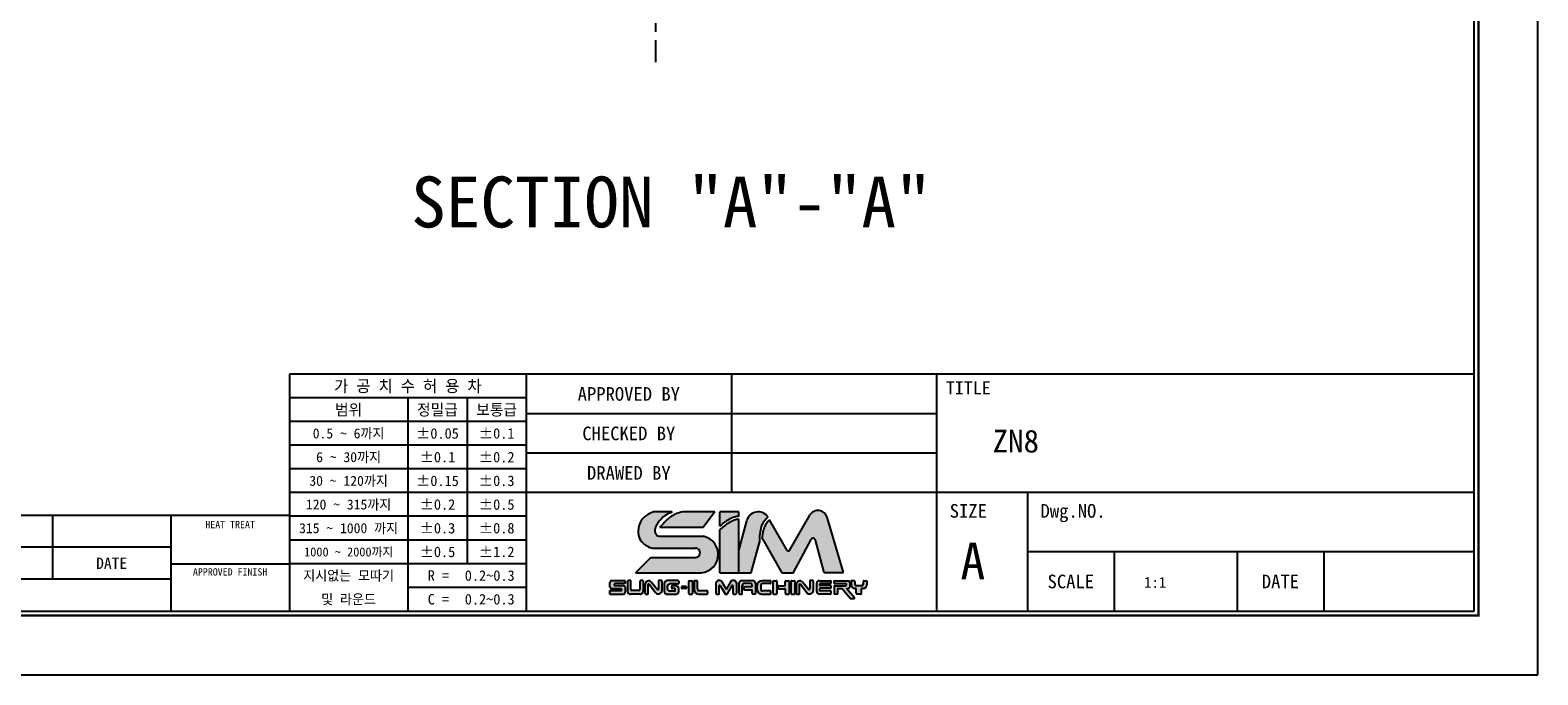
# Model space of a CAD drawing. Header units: millimetres. Extents: x -29 to 5648, y -387 to 3949.
# Tile 2 of 4: x 35 to 80, y 0 to 19. Entities that reach past the tile are written whole.
import ezdxf
from ezdxf.enums import TextEntityAlignment as Align

# ---------------------------------------------------------------- set-up
doc = ezdxf.new("R2010")
doc.units = ezdxf.units.MM
doc.linetypes.add('CENTER', pattern=[2, 1.25, -0.25, 0.25, -0.25])
doc.layers.get('0').update_dxf_attribs({"linetype": 'CONTINUOUS'})
for name, color, linetype in [('1', 1, 'CENTER'), ('5', 7, 'CONTINUOUS'), ('7', 7, 'CONTINUOUS')]:
    doc.layers.add(name, color=color, linetype=linetype)

# ---------------------------------------------------------------- blocks, each defined once
blk = doc.blocks.new('란표제')
h = blk.add_hatch(color=150)
h.dxf.hatch_style = 1
edge = h.paths.add_edge_path()
edge.add_spline(control_points=[(207.254885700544, 16.33602195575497), (207.4122922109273, 16.47608683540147), (207.7174809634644, 16.74765264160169), (208.2523540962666, 17.06731062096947), (208.7774405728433, 17.32249890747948), (209.1543874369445, 17.38665720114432), (209.319017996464, 17.41467816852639)], knot_values=[0, 0, 0, 0, 0.6304310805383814, 1.222315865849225, 1.865724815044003, 2.364625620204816, 2.364625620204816, 2.364625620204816, 2.364625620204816], degree=3, periodic=0)
edge.add_line((209.319017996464, 17.41467816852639), (209.319017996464, 17.8749359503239))
edge.add_line((209.319017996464, 17.8749359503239), (207.254885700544, 17.8749359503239))
edge.add_line((207.254885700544, 17.8749359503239), (207.254885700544, 16.33602195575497))
edge = h.paths.add_edge_path()
edge.add_spline(control_points=[(209.319017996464, 17.09505608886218), (209.1507810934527, 17.05636180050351), (208.7718837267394, 16.96921585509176), (208.2430076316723, 16.7021166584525), (207.7228945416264, 16.35351243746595), (207.413543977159, 16.08416408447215), (207.254885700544, 15.9460219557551)], knot_values=[0, 0, 0, 0, 0.5164407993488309, 1.163110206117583, 1.761888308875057, 2.392319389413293, 2.392319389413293, 2.392319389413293, 2.392319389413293], degree=3, periodic=0)
edge.add_line((207.254885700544, 15.9460219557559), (207.254885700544, 11.2074160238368))
edge.add_line((207.254885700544, 11.2074160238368), (209.319017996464, 11.2074160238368))
edge.add_line((209.319017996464, 11.2074160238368), (209.319017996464, 17.09505608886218))
edge = h.paths.add_edge_path()
edge.add_line((205.4485281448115, 15.20675719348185), (200.5646388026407, 15.20675719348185))
edge.add_spline(control_points=[(200.5646388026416, 15.20675719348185), (200.4849448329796, 15.2311278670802), (200.2902893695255, 15.29065413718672), (200.0764048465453, 15.67955931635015), (200.1444277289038, 16.22277553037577), (200.5626230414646, 16.86702953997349), (201.1445093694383, 17.51252125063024), (201.753622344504, 17.7642963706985), (202.0212897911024, 17.8749359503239)], knot_values=[0, 0, 0, 0, 0.2433595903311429, 0.5944147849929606, 1.213183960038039, 1.789398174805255, 2.88702788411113, 3.747486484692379, 3.747486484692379, 3.747486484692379, 3.747486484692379], degree=3, periodic=0)
edge.add_line((202.021289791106, 17.87493595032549), (199.975920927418, 17.87493595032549))
edge.add_spline(control_points=[(199.975920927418, 17.87493595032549), (199.7520550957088, 17.7906646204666), (199.2509278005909, 17.60202188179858), (198.4944564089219, 16.96557093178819), (198.1991549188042, 15.94031959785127), (198.3773366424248, 14.94330619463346), (198.8409946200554, 14.33840604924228), (199.2605940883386, 14.13379854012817), (199.4124566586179, 14.059746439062)], knot_values=[0, 0, 0, 0, 0.550739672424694, 1.232839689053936, 2.19963066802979, 2.850121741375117, 3.513003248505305, 3.888995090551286, 3.888995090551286, 3.888995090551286, 3.888995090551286], degree=3, periodic=0)
edge.add_arc((200.0158996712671, 15.21120487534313), 1.299999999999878, 242.3423855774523, 270.0000000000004)
edge.add_line((200.0158996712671, 13.91120487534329), (204.5640160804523, 13.91120487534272))
edge.add_arc((204.5640160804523, 13.39961279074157), 0.5115920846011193, 270.18688939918, 90, ccw=False)
edge.add_line((204.565684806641, 12.88802342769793), (199.6526393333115, 12.88802342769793))
edge.add_line((199.6526393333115, 12.88802342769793), (197.9720319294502, 11.2074160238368))
edge.add_line((197.9720319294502, 11.2074160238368), (204.7937810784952, 11.2074160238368))
edge.add_arc((205.0304162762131, 13.2219417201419), 2.028376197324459, 263.3004820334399, 78.10426637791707)
edge = h.paths.add_edge_path(flags=17)
edge.add_spline(control_points=[(203.124493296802, 17.8749359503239), (202.8996633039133, 17.82721986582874), (202.2807588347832, 17.69586862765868), (201.4378743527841, 17.06335641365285), (200.9055243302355, 16.48007066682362), (200.6418784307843, 16.19119889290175)], knot_values=[0, 0, 0, 0, 0.6846043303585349, 1.884555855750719, 3.061918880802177, 3.061918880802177, 3.061918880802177, 3.061918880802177], degree=3, periodic=0)
edge.add_line((200.6418784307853, 16.19119889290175), (205.4077128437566, 16.19119889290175))
edge.add_line((205.4077128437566, 16.19119889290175), (206.7038211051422, 17.8749359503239))
edge.add_line((206.7038211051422, 17.8749359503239), (203.124493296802, 17.8749359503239))
h = blk.add_hatch(color=8)
h.dxf.hatch_style = 1
edge = h.paths.add_edge_path()
edge.add_spline(control_points=[(211.586712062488, 14.73767623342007), (211.5979655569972, 15.05995682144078), (211.6173841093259, 15.61607052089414), (211.7789107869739, 16.3460245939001), (212.0883945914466, 16.90037927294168), (212.3712800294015, 17.17334599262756), (212.5211611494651, 17.31797188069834)], knot_values=[0, 0, 0, 0, 0.7435831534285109, 1.283095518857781, 1.707763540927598, 2.186317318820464, 2.186317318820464, 2.186317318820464, 2.186317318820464], degree=3, periodic=0)
edge.add_arc((211.4478182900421, 16.58453128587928), 1.300000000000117, 34.34572044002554, 164.9999999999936)
edge.add_line((210.1921147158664, 16.92099604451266), (209.319017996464, 13.66255472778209))
edge.add_line((209.319017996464, 13.66255472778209), (209.319017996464, 11.2074160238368))
edge.add_line((209.319017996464, 11.2074160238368), (210.6863499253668, 11.2074160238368))
edge.add_line((210.6863499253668, 11.2074160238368), (211.5798839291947, 14.54213032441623))
edge.add_spline(control_points=[(211.5798839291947, 14.5421303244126), (211.5821599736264, 14.60731229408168), (211.5844360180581, 14.67249426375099), (211.586712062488, 14.73767623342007)], knot_values=[2.186317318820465, 2.186317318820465, 2.186317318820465, 2.186317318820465, 2.336708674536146, 2.336708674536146, 2.336708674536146, 2.336708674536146], degree=3, periodic=0)
edge = h.paths.add_edge_path()
edge.add_arc((217.4733307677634, 14.73094655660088), 0.2599999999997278, 14.999999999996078, 152.0936797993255, ccw=False)
edge.add_line((217.7244714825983, 14.79823950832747), (218.681274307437, 11.22740275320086))
edge.add_line((218.681274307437, 11.22740275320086), (220.7932630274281, 11.22740275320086))
edge.add_line((220.7932630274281, 11.22740275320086), (218.9990320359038, 17.29391512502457))
edge.add_arc((218.0017364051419, 16.99895508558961), 1.040000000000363, 16.47610349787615, 150.0000000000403)
edge.add_line((217.101069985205, 17.51895508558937), (214.8678378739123, 13.65088360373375))
edge.add_arc((214.7552545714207, 13.71588360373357), 0.1299999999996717, 210.0000000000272, 330.0000000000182, ccw=False)
edge.add_line((214.642671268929, 13.65088360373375), (212.6921295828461, 17.02932090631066))
edge.add_spline(control_points=[(212.6921295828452, 17.02932090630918), (212.5742457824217, 16.89979221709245), (212.3414632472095, 16.64401477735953), (212.065290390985, 16.12183659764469), (211.9274507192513, 15.54940397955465), (211.8798952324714, 15.13850761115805), (211.8598466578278, 14.96528077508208)], knot_values=[0, 0, 0, 0, 0.523800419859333, 1.034337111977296, 1.752334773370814, 2.275651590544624, 2.275651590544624, 2.275651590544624, 2.275651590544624], degree=3, periodic=0)
edge.add_arc((211.7973139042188, 14.85130860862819), 0.1300000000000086, 30.0000000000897, 61.24788174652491, ccw=False)
edge.add_line((211.9098972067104, 14.91630860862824), (214.0576988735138, 11.19620699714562))
edge.add_line((214.0576988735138, 11.19620699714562), (215.3070704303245, 11.1962069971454))
edge.add_line((215.3070704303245, 11.1962069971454), (217.243565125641, 14.85263365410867))
h = blk.add_hatch(color=150)
h.dxf.hatch_style = 1
h.paths.add_polyline_path([(196.8398843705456, 9.607704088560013, 0.414213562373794), (196.644884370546, 9.80270408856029), (195.7199446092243, 9.80270408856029, -0.4142135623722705), (195.6549446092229, 9.867704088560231), (195.654944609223, 9.948566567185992, -0.4142135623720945), (195.7199446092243, 10.0135665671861), (196.8398843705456, 10.0135665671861), (196.8398843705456, 10.3463613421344), (195.3763517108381, 10.34636134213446, 0.4142135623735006), (195.1813517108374, 10.15136134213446), (195.1813517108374, 9.651637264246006, 0.4142135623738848), (195.3763517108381, 9.45663726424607), (196.4043549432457, 9.456637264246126, -0.4142135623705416), (196.4693549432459, 9.391637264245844), (196.4693549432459, 9.314484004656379, -0.4142135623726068), (196.4043549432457, 9.249484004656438), (195.1625882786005, 9.249484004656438), (195.1625882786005, 8.845717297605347), (196.644884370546, 8.845717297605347, 0.4142135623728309), (196.8398843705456, 9.04071729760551)])
h.paths.add_polyline_path([(204.2241152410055, 10.26798301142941, 0.4142135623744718), (204.1591152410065, 10.33298301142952), (203.8636730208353, 10.33298301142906, 0.4142135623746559), (203.7986730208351, 10.26798301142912), (203.7986730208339, 8.929340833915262, 0.4142135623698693), (203.8636730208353, 8.864340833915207), (204.1591152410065, 8.864340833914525, 0.4142135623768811), (204.2241152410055, 8.929340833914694)])
h.paths.add_polyline_path([(207.1653805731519, 9.763626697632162, -0.7673269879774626), (207.2866722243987, 9.796126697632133), (207.8058751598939, 8.896840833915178, 0.2679491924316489), (207.8621668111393, 8.864340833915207), (207.9913022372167, 8.864340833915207, 0.2679491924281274), (208.0475938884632, 8.896840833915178), (208.5667968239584, 9.796126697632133, -0.76732698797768), (208.6880884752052, 9.763626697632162), (208.6880884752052, 8.929340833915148, 0.4142135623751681), (208.7530884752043, 8.864340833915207), (208.9903602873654, 8.864340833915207, 0.4142135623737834), (209.0553602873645, 8.929340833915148), (209.0553602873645, 10.10884705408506, 0.5572135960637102), (208.4489020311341, 10.2713470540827), (207.9267345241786, 9.366926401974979), (207.4045670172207, 10.27134705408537, 0.519890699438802), (206.7981087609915, 10.10884705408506), (206.7981087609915, 8.929340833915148, 0.4142135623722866), (206.8631087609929, 8.864340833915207), (207.1003805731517, 8.864340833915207, 0.4142135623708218), (207.1653805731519, 8.929340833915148)])
h = blk.add_hatch(color=251)
h.dxf.hatch_style = 1
h.paths.add_polyline_path([(203.5669230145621, 9.653807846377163, 0.4142135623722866), (203.5019230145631, 9.718807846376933), (203.0985386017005, 9.718807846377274, 0.414213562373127), (203.0335386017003, 9.653807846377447), (203.0335386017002, 9.535083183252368, 0.4142135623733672), (203.0985386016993, 9.470083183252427), (203.5019230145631, 9.470083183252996, 0.4142135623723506), (203.5669230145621, 9.535083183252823)])
h.paths.add_polyline_path([(198.8155383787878, 9.170717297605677), (198.8155383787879, 10.28136134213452, 0.4142135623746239), (198.7505383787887, 10.34636134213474), (198.5312483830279, 10.34636134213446, 0.4142135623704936), (198.4662483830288, 10.28136134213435), (198.4662483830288, 9.374979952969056, -0.4142135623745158), (198.3362483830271, 9.244979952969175), (197.6035467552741, 9.244979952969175, -0.4142135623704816), (197.4735467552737, 9.374979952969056), (197.4735467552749, 10.28136134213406, 0.4142135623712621), (197.4085467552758, 10.34636134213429), (197.173220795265, 10.3463613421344, 0.4142135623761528), (197.1082207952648, 10.28136134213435), (197.1082207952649, 9.170717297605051, 0.4142135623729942), (197.4332207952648, 8.845717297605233), (198.490538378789, 8.845717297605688, 0.4142135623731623)])
h.paths.add_polyline_path([(200.8836941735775, 9.265258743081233), (200.8836941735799, 10.28136134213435, 0.4142135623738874), (200.8186941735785, 10.3463613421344), (200.5662103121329, 10.34636134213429, 0.4142135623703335), (200.5012103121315, 10.28136134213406), (200.5012103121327, 9.419089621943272, -0.7053166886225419), (200.385850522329, 9.377993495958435), (199.7365529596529, 10.17365216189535, 0.7053166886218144), (199.0443942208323, 9.927075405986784), (199.0443942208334, 8.91071729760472, 0.4142135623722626), (199.1093942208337, 8.845717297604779), (199.3056264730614, 8.84571729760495, 0.4142135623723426), (199.3706264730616, 8.910717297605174), (199.3706264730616, 9.904828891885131, -0.7182104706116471), (199.4873633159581, 9.944177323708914), (200.1832731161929, 9.02916815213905, 0.7182104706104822)])
h.paths.add_polyline_path([(202.7217367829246, 9.170717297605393), (202.7217367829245, 9.475145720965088, 0.414213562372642), (202.3967367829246, 9.80014572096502), (202.0179389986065, 9.800145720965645, 0.4142135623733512), (201.9529389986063, 9.735145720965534), (201.9529389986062, 9.538394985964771, 0.4142135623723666), (202.0179389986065, 9.47339498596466), (202.273324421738, 9.473394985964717, -0.4142135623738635), (202.3383244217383, 9.40839498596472), (202.3383244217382, 9.281672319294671, -0.4142135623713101), (202.273324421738, 9.21667231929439), (201.7241999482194, 9.21667231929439, -0.4142135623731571), (201.4641999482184, 9.476672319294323), (201.4641999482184, 9.652153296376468, -0.414213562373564), (201.7891999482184, 9.977153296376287), (202.6567367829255, 9.97715329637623, 0.4142135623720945), (202.7217367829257, 10.04215329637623), (202.7217367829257, 10.2813613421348, 0.4142135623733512), (202.6567367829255, 10.3463613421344), (201.4565649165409, 10.3463613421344, 0.4142135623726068), (201.1315649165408, 10.02136134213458), (201.1315649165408, 9.170717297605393, 0.4142135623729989), (201.4565649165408, 8.845717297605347), (202.3967367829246, 8.845717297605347, 0.4142135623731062)])
h.paths.add_polyline_path([(205.9125890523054, 9.174990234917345, 0.4142135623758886), (205.8475890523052, 9.23999023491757), (204.9759224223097, 9.23999023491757, -0.4142135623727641), (204.7809224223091, 9.434990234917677), (204.7809224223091, 10.26798301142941, 0.4142135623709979), (204.7159224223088, 10.33298301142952), (204.4844112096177, 10.33298301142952, 0.4142135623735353), (204.4194112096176, 10.26798301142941), (204.4194112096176, 9.38434083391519, 0.414213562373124), (204.9394112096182, 8.864340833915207), (205.8475890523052, 8.864340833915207, 0.4142135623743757), (205.9125890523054, 8.929340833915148)])
h.paths.add_polyline_path([(209.694731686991, 9.823725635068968, -0.4142135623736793), (209.8897316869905, 10.01872563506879), (210.5938065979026, 10.0187256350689, -0.4142135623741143), (210.7888065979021, 9.823725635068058), (210.7888065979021, 9.69676070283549), (209.9214226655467, 9.696760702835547, 0.4142135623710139), (209.8564226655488, 9.631760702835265), (209.8564226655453, 9.40577132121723, 0.414213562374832), (209.9214226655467, 9.340771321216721), (210.7888065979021, 9.34077132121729), (210.7888065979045, 8.929340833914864, 0.4142135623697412), (210.8538065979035, 8.864340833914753), (211.0838216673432, 8.86434083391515, 0.4142135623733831), (211.1488216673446, 8.929340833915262), (211.1488216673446, 10.07298301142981, 0.4142135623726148), (210.8888216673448, 10.33298301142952), (209.5973415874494, 10.33298301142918, 0.4142135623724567), (209.337341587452, 10.07298301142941), (209.337341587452, 8.929340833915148, 0.414213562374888), (209.4023415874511, 8.864340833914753), (209.6297316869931, 8.864340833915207, 0.4142135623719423), (209.694731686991, 8.929340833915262)])
h.paths.add_polyline_path([(212.8488973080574, 9.150598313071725, 0.4142135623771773), (212.7838973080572, 9.21559831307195), (211.9150975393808, 9.215598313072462, -0.4142135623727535), (211.7200975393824, 9.410598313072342), (211.7200975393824, 9.825681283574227, -0.4142135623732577), (211.9150975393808, 10.02068128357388), (212.7838973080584, 10.02068128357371, 0.4142135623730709), (212.8488973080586, 10.08568128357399), (212.8488973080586, 10.26798301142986, 0.4142135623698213), (212.7838973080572, 10.33298301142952), (211.8480273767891, 10.33298301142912, 0.414213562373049), (211.3280273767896, 9.812983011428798), (211.3280273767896, 9.384340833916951, 0.4142135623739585), (211.8480273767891, 8.864340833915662), (212.7838973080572, 8.864340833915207, 0.4142135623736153), (212.8488973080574, 8.929340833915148)])
h.paths.add_polyline_path([(213.492579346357, 10.26798301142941, 0.414213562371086), (213.4275793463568, 10.33298301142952), (213.1321371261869, 10.33298301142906, 0.4142135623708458), (213.0671371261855, 10.26798301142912), (213.0671371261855, 8.929340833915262, 0.4142135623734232), (213.1321371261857, 8.864340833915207), (213.4275793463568, 8.864340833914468, 0.4142135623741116), (213.492579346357, 8.929340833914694)])
h.paths.add_polyline_path([(214.8456035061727, 10.26798301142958, 0.4142135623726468), (214.7806035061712, 10.33298301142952), (214.4851612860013, 10.33298301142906, 0.4142135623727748), (214.4201612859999, 10.26798301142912), (214.4201612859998, 9.839948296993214, -0.4142135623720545), (214.3551612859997, 9.774948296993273), (213.676330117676, 9.774948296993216, 0.4142135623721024), (213.6113301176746, 9.709948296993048), (213.6113301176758, 9.520356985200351, 0.4142135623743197), (213.676330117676, 9.455356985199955), (214.3551612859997, 9.45535698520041, -0.4142135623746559), (214.4201612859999, 9.390356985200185), (214.4201612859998, 8.929340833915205, 0.4142135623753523), (214.4851612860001, 8.864340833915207), (214.7806035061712, 8.864340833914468, 0.4142135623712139), (214.8456035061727, 8.929340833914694)])
h.paths.add_polyline_path([(215.4624624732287, 10.26798301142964, 0.4142135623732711), (215.3974624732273, 10.33298301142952), (215.1020202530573, 10.33298301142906, 0.4142135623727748), (215.0370202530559, 10.26798301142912), (215.0370202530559, 8.929340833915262, 0.4142135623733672), (215.1020202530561, 8.864340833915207), (215.3974624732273, 8.864340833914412, 0.4142135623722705), (215.4624624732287, 8.929340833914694)])
h.paths.add_polyline_path([(216.339469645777, 10.17365216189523, 0.7053166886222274), (215.6473109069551, 9.927075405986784), (215.6473109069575, 8.91071729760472, 0.4142135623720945), (215.7123109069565, 8.845717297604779), (215.9085431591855, 8.84571729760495, 0.4142135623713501), (215.9735431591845, 8.910717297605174), (215.9735431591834, 9.904828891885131, -0.7182104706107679), (216.0902800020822, 9.944177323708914), (216.7861898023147, 9.02916815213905, 0.7182104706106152), (217.4866108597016, 9.265258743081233), (217.4866108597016, 10.28136134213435, 0.4142135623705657), (217.4216108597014, 10.3463613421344), (217.1691269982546, 10.34636134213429, 0.4142135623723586), (217.1041269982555, 10.28136134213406), (217.1041269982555, 9.419089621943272, -0.7053166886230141), (216.9887672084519, 9.377993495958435)])
h.paths.add_polyline_path([(219.420415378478, 10.26798301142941, 0.4142135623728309), (219.3554153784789, 10.33298301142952), (218.1709172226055, 10.33298301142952, 0.4142135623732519), (217.8459172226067, 10.00798301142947), (217.8459172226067, 9.189340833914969, 0.4142135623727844), (218.1709172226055, 8.864340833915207), (219.3554153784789, 8.864340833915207, 0.4142135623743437), (219.420415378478, 8.929340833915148), (219.420415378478, 9.143462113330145, 0.4142135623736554), (219.3554153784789, 9.208462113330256), (218.2404718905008, 9.208462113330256, -0.4142135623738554), (218.1754718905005, 9.273462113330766), (218.1754718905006, 9.438182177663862, -0.414213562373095), (218.240471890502, 9.503182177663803), (219.3554153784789, 9.50318217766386, 0.4142135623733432), (219.420415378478, 9.568182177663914), (219.420415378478, 9.728365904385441, 0.4142135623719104), (219.3554153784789, 9.793365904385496), (218.240471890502, 9.793365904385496, -0.4142135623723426), (218.1754718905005, 9.858365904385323), (218.1754718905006, 9.955071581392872, -0.4142135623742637), (218.2404718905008, 10.02007158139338), (219.3554153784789, 10.02007158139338, 0.4142135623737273), (219.420415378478, 10.08507158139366)])
h.paths.add_polyline_path([(221.4898233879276, 10.13798301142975, 0.41421356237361), (221.2948233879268, 10.3329830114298), (219.8352710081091, 10.33298301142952, 0.4142135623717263), (219.7702710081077, 10.26798301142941), (219.7702710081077, 10.10677544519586, 0.4142135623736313), (219.8352710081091, 10.04177544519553), (221.0336939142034, 10.0417754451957, -0.4142135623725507), (221.0986939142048, 9.976775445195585), (221.0986939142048, 9.837352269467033, -0.4142135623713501), (221.0336939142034, 9.772352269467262), (219.8352710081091, 9.772352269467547, 0.4142135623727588), (219.7702710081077, 9.707352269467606), (219.7702710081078, 8.929340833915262, 0.4142135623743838), (219.8352710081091, 8.864340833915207), (220.0926108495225, 8.864340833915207, 0.4142135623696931), (220.1576108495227, 8.929340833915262), (220.1576108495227, 9.414242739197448, -0.4142135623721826), (220.2226108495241, 9.479242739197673), (220.6306965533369, 9.479242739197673), (221.5531320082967, 8.379926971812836, 0.221694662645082), (221.6029248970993, 8.356708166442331), (221.9552971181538, 8.35670816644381, 0.6370702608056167), (222.0050900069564, 8.46348936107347), (221.1527717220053, 9.479242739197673), (221.2948233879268, 9.479242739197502, 0.414213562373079), (221.4898233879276, 9.674242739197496)])
h.paths.add_polyline_path([(223.366210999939, 9.869242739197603), (223.366210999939, 10.26798301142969, 0.4142135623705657), (223.3012109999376, 10.33298301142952), (223.0343925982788, 10.33298301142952, 0.414213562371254), (222.9693925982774, 10.26798301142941), (222.9693925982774, 9.96735226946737, -0.4142135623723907), (222.7743925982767, 9.772352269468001), (222.2290342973, 9.772352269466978, -0.4142135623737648), (222.034034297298, 9.967352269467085), (222.034034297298, 10.26798301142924, 0.4142135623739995), (221.969034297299, 10.33298301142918), (221.7022158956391, 10.33298301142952, 0.4142135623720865), (221.63721589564, 10.26798301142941), (221.63721589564, 9.869242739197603, 0.4142135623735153), (222.0272158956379, 9.479242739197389), (222.9762109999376, 9.479242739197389, 0.4142135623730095)])
h.paths.add_polyline_path([(222.7748939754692, 9.479242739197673), (222.2133923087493, 9.479242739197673), (222.2133923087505, 8.929340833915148, 0.4142135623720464), (222.2783923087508, 8.864340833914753), (222.7098939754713, 8.864340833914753, 0.4142135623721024), (222.7748939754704, 8.929340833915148)])
for p, q in [((202.0212897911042, 17.87493595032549), (199.975920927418, 17.87493595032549)), ((206.7038211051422, 17.8749359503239), (203.124493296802, 17.8749359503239)), ((206.7038211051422, 17.8749359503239), (205.4077128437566, 16.19119889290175)), ((209.319017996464, 17.8749359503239), (207.254885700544, 17.8749359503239)), ((207.254885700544, 16.33602195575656), (207.254885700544, 17.8749359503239)), ((209.319017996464, 17.41467816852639), (209.319017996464, 17.8749359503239)), ((209.319017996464, 11.2074160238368), (209.319017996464, 17.09505608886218)), ((209.319017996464, 13.66255472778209), (210.1921147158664, 16.92099604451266)), ((214.6426712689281, 13.65088360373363), (212.692129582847, 17.02932090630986)), ((214.8678378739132, 13.65088360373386), (217.101069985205, 17.51895508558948)), ((220.7932630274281, 11.22740275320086), (218.9990320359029, 17.29391512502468)), ((200.5646388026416, 15.20675719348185), (205.4485281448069, 15.20675719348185)), ((205.4077128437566, 16.19119889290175), (200.6418784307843, 16.19119889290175)), ((207.254885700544, 11.2074160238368), (207.254885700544, 15.94602195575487)), ((211.9098972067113, 14.91630860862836), (214.0576988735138, 11.19620699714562)), ((200.0158996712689, 13.91120487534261), (204.5640160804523, 13.91120487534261)), ((210.6863499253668, 11.2074160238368), (211.5798839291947, 14.54213032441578)), ((215.2814177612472, 11.14777045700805), (217.2435651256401, 14.8526336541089)), ((218.681274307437, 11.22740275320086), (217.7244714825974, 14.79823950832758)), ((199.6526393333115, 12.88802342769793), (197.9720319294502, 11.20741602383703)), ((199.6526393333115, 12.88802342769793), (204.5623473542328, 12.88802342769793)), ((195.1813517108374, 9.651637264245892), (195.1813517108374, 10.15136134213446)), ((195.3763517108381, 10.3463613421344), (196.8398843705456, 10.3463613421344)), ((195.6549446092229, 9.948566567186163), (195.6549446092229, 9.867704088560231)), ((196.8398843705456, 10.0135665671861), (195.7199446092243, 10.0135665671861)), ((196.8398843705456, 10.32175464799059), (196.8398843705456, 10.0135665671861)), ((197.1082207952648, 10.28136134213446), (197.1082207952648, 9.170717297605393)), ((197.4085467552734, 10.3463613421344), (197.173220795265, 10.3463613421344)), ((197.4735467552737, 9.37497995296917), (197.4735467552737, 10.28136134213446)), ((197.9720319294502, 11.2074160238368), (204.7937810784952, 11.2074160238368)), ((198.4662483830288, 10.28136134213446), (198.4662483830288, 9.37497995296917)), ((198.7505383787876, 10.3463613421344), (198.5312483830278, 10.3463613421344)), ((198.8155383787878, 10.28136134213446), (198.8155383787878, 9.170717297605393)), ((199.0443942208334, 8.910717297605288), (199.0443942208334, 9.92707540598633)), ((199.4873633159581, 9.944177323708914), (200.1832731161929, 9.029168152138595)), ((199.7365529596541, 10.17365216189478), (200.3858505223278, 9.377993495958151)), ((200.5012103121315, 10.28136134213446), (200.5012103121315, 9.419089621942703)), ((200.8186941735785, 10.3463613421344), (200.5662103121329, 10.3463613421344)), ((200.8836941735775, 10.28136134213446), (200.8836941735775, 9.265258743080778)), ((201.1315649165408, 10.02136134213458), (201.1315649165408, 9.170717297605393)), ((202.6567367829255, 10.3463613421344), (201.4565649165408, 10.3463613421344)), ((202.6567367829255, 9.977153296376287), (201.7891999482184, 9.977153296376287)), ((202.7217367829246, 10.28136134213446), (202.7217367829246, 10.04215329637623)), ((202.7217367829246, 10.28136134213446), (202.7217367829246, 10.04215329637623)), ((203.7986730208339, 10.26798301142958), (203.7986730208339, 8.929340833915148)), ((203.8636730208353, 10.33298301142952), (204.1591152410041, 10.33298301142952)), ((204.2241152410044, 10.26798301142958), (204.2241152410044, 8.929340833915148)), ((204.4194112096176, 10.26798301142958), (204.4194112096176, 9.38434083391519)), ((204.7159224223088, 10.33298301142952), (204.4844112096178, 10.33298301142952)), ((204.7809224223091, 9.434990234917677), (204.7809224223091, 10.26798301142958)), ((206.7981087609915, 10.10884705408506), (206.7981087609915, 8.929340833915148)), ((207.254885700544, 11.2074160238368), (209.319017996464, 11.2074160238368)), ((207.4045670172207, 10.27134705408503), (207.9267345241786, 9.366926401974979)), ((208.4489020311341, 10.27134705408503), (207.9267345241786, 9.366926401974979)), ((209.0553602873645, 10.10884705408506), (209.0553602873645, 8.929340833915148)), ((209.319017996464, 11.2074160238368), (210.6863499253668, 11.2074160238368)), ((209.3373415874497, 10.07298301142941), (209.3373415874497, 8.929340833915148)), ((210.8888216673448, 10.33298301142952), (209.5973415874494, 10.33298301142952)), ((210.5938065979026, 10.01872563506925), (209.8897316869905, 10.01872563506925)), ((211.1488216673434, 10.07298301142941), (211.1488216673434, 8.929340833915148)), ((212.7838973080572, 10.33298301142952), (211.8480273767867, 10.33298301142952)), ((212.7838973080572, 10.02068128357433), (211.9150975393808, 10.02068128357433)), ((212.8488973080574, 10.08568128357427), (212.8488973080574, 10.26798301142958)), ((213.0671371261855, 10.26798301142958), (213.0671371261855, 8.929340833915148)), ((213.1321371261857, 10.33298301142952), (213.4275793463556, 10.33298301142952)), ((213.492579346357, 10.26798301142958), (213.492579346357, 8.929340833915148)), ((214.0576988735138, 11.19620699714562), (215.2814177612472, 11.1962069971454)), ((214.4201612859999, 9.839948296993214), (214.4201612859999, 10.26798301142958)), ((214.4851612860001, 10.33298301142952), (214.7806035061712, 10.33298301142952)), ((214.8456035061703, 10.26798301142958), (214.8456035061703, 8.929340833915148)), ((215.0370202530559, 10.26798301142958), (215.0370202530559, 8.929340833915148)), ((215.1020202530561, 10.33298301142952), (215.3974624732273, 10.33298301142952)), ((215.4624624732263, 10.26798301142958), (215.4624624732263, 8.929340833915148)), ((215.6473109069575, 8.910717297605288), (215.6473109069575, 9.92707540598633)), ((216.0902800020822, 9.944177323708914), (216.7861898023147, 9.029168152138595)), ((216.339469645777, 10.17365216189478), (216.9887672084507, 9.377993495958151)), ((217.1041269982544, 10.28136134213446), (217.1041269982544, 9.419089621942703)), ((217.4216108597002, 10.3463613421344), (217.1691269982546, 10.3463613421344)), ((217.4866108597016, 10.28136134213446), (217.4866108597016, 9.265258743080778)), ((217.8459172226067, 10.00798301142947), (217.8459172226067, 9.189340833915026)), ((218.1709172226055, 10.33298301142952), (219.3554153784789, 10.33298301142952)), ((218.1754718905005, 9.955071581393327), (218.1754718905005, 9.858365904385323)), ((219.3554153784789, 10.02007158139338), (218.2404718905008, 10.02007158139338)), ((218.681274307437, 11.22740275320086), (220.7932630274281, 11.22740275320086)), ((219.420415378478, 10.26798301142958), (219.420415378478, 10.08507158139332)), ((219.7702710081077, 10.10677544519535), (219.7702710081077, 10.26798301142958)), ((219.835271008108, 10.33298301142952), (221.2948233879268, 10.33298301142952)), ((219.835271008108, 10.04177544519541), (221.0336939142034, 10.04177544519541)), ((221.0986939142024, 9.976775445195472), (221.0986939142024, 9.837352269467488)), ((221.4898233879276, 10.13798301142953), (221.4898233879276, 9.67424273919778)), ((221.63721589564, 10.26798301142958), (221.63721589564, 9.869242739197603)), ((221.969034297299, 10.33298301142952), (221.7022158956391, 10.33298301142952)), ((222.034034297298, 10.26798301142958), (222.034034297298, 9.967352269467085)), ((222.9693925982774, 10.26798301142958), (222.9693925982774, 9.967352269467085)), ((223.0343925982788, 10.33298301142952), (223.3012109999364, 10.33298301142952)), ((223.3662109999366, 10.26798301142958), (223.3662109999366, 9.869242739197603)), ((195.1625882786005, 8.845717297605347), (195.1625882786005, 9.249484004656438)), ((195.1625882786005, 9.249484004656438), (196.4043549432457, 9.249484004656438)), ((195.1625882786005, 8.845717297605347), (196.644884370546, 8.845717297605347)), ((196.4043549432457, 9.45663726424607), (195.3763517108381, 9.45663726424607)), ((195.7199446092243, 9.80270408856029), (196.644884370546, 9.80270408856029)), ((196.4693549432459, 9.314484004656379), (196.4693549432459, 9.391637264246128)), ((196.8398843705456, 9.607704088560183), (196.8398843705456, 9.04071729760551)), ((198.490538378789, 8.845717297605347), (197.4332207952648, 8.845717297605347)), ((198.3362483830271, 9.244979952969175), (197.6035467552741, 9.244979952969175)), ((199.1093942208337, 8.845717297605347), (199.3056264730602, 8.845717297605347)), ((199.3706264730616, 8.910717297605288), (199.3706264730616, 9.904828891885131)), ((201.4565649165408, 8.845717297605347), (202.3967367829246, 8.845717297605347)), ((201.4641999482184, 9.652153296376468), (201.4641999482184, 9.476672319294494)), ((201.7241999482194, 9.21667231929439), (202.273324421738, 9.21667231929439)), ((201.9529389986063, 9.538394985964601), (201.9529389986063, 9.735145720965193)), ((202.0179389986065, 9.800145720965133), (202.3967367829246, 9.800145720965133)), ((202.273324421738, 9.47339498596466), (202.0179389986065, 9.47339498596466)), ((202.3383244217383, 9.28167231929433), (202.3383244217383, 9.40839498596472)), ((202.7217367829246, 9.170717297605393), (202.7217367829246, 9.475145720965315)), ((203.0335386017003, 9.653807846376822), (203.0335386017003, 9.535083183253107)), ((203.0985386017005, 9.718807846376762), (203.5019230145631, 9.718807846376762)), ((203.5019230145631, 9.470083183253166), (203.0985386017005, 9.470083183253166)), ((203.5669230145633, 9.653807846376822), (203.5669230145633, 9.535083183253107)), ((203.8636730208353, 8.864340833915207), (204.1591152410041, 8.864340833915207)), ((204.9394112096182, 8.864340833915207), (205.8475890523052, 8.864340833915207)), ((205.8475890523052, 9.23999023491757), (204.9759224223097, 9.23999023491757)), ((205.9125890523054, 8.929340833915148), (205.9125890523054, 9.17499023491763)), ((206.8631087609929, 8.864340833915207), (207.1003805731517, 8.864340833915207)), ((207.1653805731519, 8.929340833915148), (207.1653805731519, 9.763626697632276)), ((207.2866722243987, 9.796126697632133), (207.8058751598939, 8.896840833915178)), ((207.8621668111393, 8.864340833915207), (207.9913022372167, 8.864340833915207)), ((208.5667968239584, 9.796126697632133), (208.0475938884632, 8.896840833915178)), ((208.6880884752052, 8.929340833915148), (208.6880884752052, 9.763626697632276)), ((208.7530884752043, 8.864340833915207), (208.9903602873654, 8.864340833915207)), ((209.4023415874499, 8.864340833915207), (209.6297316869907, 8.864340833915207)), ((209.694731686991, 8.929340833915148), (209.694731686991, 9.823725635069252)), ((209.8564226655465, 9.63176070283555), (209.8564226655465, 9.40577132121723)), ((209.9214226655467, 9.69676070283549), (210.7888065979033, 9.69676070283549)), ((209.9214226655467, 9.34077132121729), (210.7888065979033, 9.34077132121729)), ((210.7888065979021, 9.69676070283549), (210.7888065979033, 9.823725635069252)), ((210.7888065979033, 8.929340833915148), (210.7888065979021, 9.34077132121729)), ((211.0838216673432, 8.864340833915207), (210.8538065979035, 8.864340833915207)), ((211.3280273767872, 9.38434083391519), (211.3280273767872, 9.812983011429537)), ((211.7200975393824, 9.82568128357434), (211.7200975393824, 9.410598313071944)), ((211.8480273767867, 8.864340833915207), (212.783897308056, 8.864340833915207)), ((212.783897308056, 9.21559831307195), (211.9150975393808, 9.21559831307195)), ((212.8488973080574, 8.929340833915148), (212.8488973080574, 9.15059831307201)), ((213.1321371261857, 8.864340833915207), (213.4275793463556, 8.864340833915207)), ((213.6113301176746, 9.709948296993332), (213.6113301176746, 9.520356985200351)), ((213.676330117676, 9.774948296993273), (214.3551612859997, 9.774948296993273)), ((213.676330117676, 9.45535698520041), (214.3551612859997, 9.45535698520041)), ((214.4201612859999, 9.39035698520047), (214.4201612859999, 8.929340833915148)), ((214.4851612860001, 8.864340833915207), (214.7806035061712, 8.864340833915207)), ((215.1020202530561, 8.864340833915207), (215.3974624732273, 8.864340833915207)), ((215.7123109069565, 8.845717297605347), (215.9085431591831, 8.845717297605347)), ((215.9735431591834, 8.910717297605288), (215.9735431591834, 9.904828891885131)), ((219.3554153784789, 8.864340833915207), (218.1709172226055, 8.864340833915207)), ((218.1754718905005, 9.438182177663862), (218.1754718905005, 9.273462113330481)), ((219.3554153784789, 9.793365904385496), (218.240471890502, 9.793365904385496)), ((219.3554153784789, 9.503182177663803), (218.240471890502, 9.503182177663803)), ((219.3554153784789, 9.208462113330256), (218.2404718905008, 9.208462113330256)), ((219.420415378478, 9.728365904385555), (219.420415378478, 9.568182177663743)), ((219.420415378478, 9.143462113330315), (219.420415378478, 8.929340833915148)), ((219.7702710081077, 9.707352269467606), (219.7702710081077, 8.929340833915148)), ((219.835271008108, 9.772352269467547), (221.0336939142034, 9.772352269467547)), ((220.0926108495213, 8.864340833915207), (219.835271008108, 8.864340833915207)), ((220.1576108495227, 9.414242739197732), (220.1576108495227, 8.929340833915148)), ((220.2226108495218, 9.479242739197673), (220.6306965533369, 9.479242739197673)), ((221.5531320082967, 8.379926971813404), (220.6306965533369, 9.479242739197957)), ((221.1527717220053, 9.479242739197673), (221.2948233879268, 9.479242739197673)), ((222.0050900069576, 8.463489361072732), (221.1527717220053, 9.479242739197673)), ((221.9552971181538, 8.356708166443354), (221.6029248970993, 8.356708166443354)), ((222.2133923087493, 9.479242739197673), (222.0272158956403, 9.479242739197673)), ((222.2133923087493, 8.929340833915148), (222.2133923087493, 9.479242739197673)), ((222.7743925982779, 9.772352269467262), (222.2290342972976, 9.772352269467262)), ((222.709893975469, 8.864340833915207), (222.2783923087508, 8.864340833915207)), ((222.9762109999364, 9.479242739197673), (222.7748939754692, 9.479242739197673)), ((222.7748939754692, 8.929340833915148), (222.7748939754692, 9.479242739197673))]:
    blk.add_line(p, q)
for centre, radius, start, end in [((211.4478182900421, 16.58453128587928), 1.3, 34.34572044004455, 165.0000000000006), ((218.0017364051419, 16.99895508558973), 1.04, 16.47610349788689, 149.9999999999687), ((205.0304162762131, 13.2219417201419), 2.028376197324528, 263.3004820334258, 78.10426637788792), ((211.7973139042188, 14.8513086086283), 0.13, 30.00000000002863, 61.24788175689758), ((217.4733307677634, 14.73094655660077), 0.26, 14.99999999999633, 152.0936797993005), ((200.0158996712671, 15.21120487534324), 1.3, 242.342385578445, 270), ((204.5640160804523, 13.39961279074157), 0.5115920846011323, 269.813110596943, 90), ((214.7552545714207, 13.71588360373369), 0.13, 210.0000000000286, 329.9999999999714), ((195.3763517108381, 10.15136134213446), 0.195, 90, 180), ((195.7199446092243, 9.948566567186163), 0.065, 90, 180), ((197.173220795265, 10.28136134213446), 0.065, 90, 180), ((197.4085467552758, 10.28136134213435), 0.065, 0, 90.00000000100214), ((198.5312483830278, 10.28136134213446), 0.065, 90, 180), ((198.7505383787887, 10.2813613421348), 0.065, 0, 90.00000000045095), ((199.4343942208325, 9.927075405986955), 0.39, 39.21617813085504, 180), ((199.4356264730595, 9.904828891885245), 0.065, 37.25478689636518, 180), ((200.5662103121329, 10.28136134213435), 0.065, 90.00000000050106, 180), ((200.8186941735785, 10.28136134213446), 0.065, 0, 90.00000000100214), ((201.4565649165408, 10.02136134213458), 0.325, 90, 180), ((201.7891999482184, 9.652153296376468), 0.325, 90, 180), ((202.6567367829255, 10.28136134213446), 0.065, 0, 90.00000000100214), ((202.6567367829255, 10.04215329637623), 0.065, 269.9999999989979, 0), ((203.8636730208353, 10.26798301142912), 0.065, 90.00000000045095, 180), ((204.1591152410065, 10.26798301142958), 0.065, 0, 90.00000000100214), ((204.4844112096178, 10.26798301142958), 0.065, 90, 180), ((204.7159224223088, 10.26798301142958), 0.065, 0, 90), ((207.1583587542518, 9.977292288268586), 0.3835188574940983, 50.06099622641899, 159.9390037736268), ((208.7018605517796, 10.0024845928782), 0.3691544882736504, 16.74570727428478, 133.2542927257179), ((209.5973415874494, 10.0729830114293), 0.26, 90.00000000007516, 180), ((209.8897316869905, 9.823725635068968), 0.195, 90, 180), ((210.5938065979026, 9.823725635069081), 0.195, 0, 89.99999999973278), ((210.8888216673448, 10.07298301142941), 0.26, 0, 90.00000000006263), ((211.8480273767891, 9.812983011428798), 0.52, 90.00000000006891, 180), ((211.9150975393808, 9.825681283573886), 0.195, 90, 180), ((212.7838973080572, 10.26798301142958), 0.065, 0, 90.00000000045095), ((212.7838973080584, 10.08568128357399), 0.065, 269.9999999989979, 0), ((213.1321371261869, 10.26798301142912), 0.065, 90.00000000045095, 180), ((213.4275793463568, 10.26798301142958), 0.065, 0, 90.00000000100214), ((214.4851612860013, 10.26798301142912), 0.065, 90.00000000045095, 180), ((214.7806035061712, 10.26798301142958), 0.065, 0, 90.00000000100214), ((215.1020202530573, 10.26798301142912), 0.065, 90.00000000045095, 180), ((215.3974624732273, 10.26798301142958), 0.065, 0, 90.00000000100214), ((216.0373109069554, 9.927075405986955), 0.39, 39.21617813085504, 180), ((216.0385431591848, 9.904828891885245), 0.065, 37.25478689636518, 180), ((217.1691269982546, 10.28136134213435), 0.065, 90.00000000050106, 180), ((217.4216108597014, 10.28136134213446), 0.065, 0, 90.00000000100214), ((218.1709172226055, 10.00798301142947), 0.325, 90, 180), ((218.2404718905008, 9.95507158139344), 0.065, 90, 180), ((219.3554153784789, 10.26798301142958), 0.065, 0, 90), ((219.3554153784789, 10.08507158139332), 0.065, 270, 0), ((219.8352710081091, 10.26798301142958), 0.065, 90.00000000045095, 180), ((219.8352710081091, 10.10677544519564), 0.065, 180, 269.9999999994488), ((221.0336939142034, 9.976775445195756), 0.065, 0, 90.00000000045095), ((221.2948233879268, 10.1379830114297), 0.195, 0, 90), ((221.7022158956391, 10.26798301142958), 0.065, 90, 180), ((221.969034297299, 10.26798301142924), 0.065, 0, 90.00000000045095), ((222.2290342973, 9.967352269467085), 0.195, 180, 269.9999999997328), ((222.7743925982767, 9.967352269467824), 0.195, 270.0000000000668, 0), ((223.0343925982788, 10.26798301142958), 0.065, 90.00000000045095, 180), ((223.3012109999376, 10.26798301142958), 0.065, 0, 90.00000000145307), ((195.3763517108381, 9.651637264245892), 0.195, 180, 270), ((195.7199446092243, 9.867704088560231), 0.065, 180, 270), ((196.4043549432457, 9.391637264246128), 0.065, 0, 90), ((196.4043549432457, 9.314484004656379), 0.065, 270, 0), ((196.644884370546, 9.607704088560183), 0.195, 0, 90), ((196.644884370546, 9.04071729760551), 0.195, 270, 0), ((197.4332207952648, 9.170717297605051), 0.325, 180, 269.9999999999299), ((197.6035467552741, 9.37497995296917), 0.13, 180, 270), ((198.3362483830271, 9.37497995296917), 0.13, 270, 0), ((198.490538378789, 9.170717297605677), 0.325, 270.0000000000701, 0), ((199.1093942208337, 8.91071729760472), 0.065, 180, 270), ((199.3056264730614, 8.910717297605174), 0.065, 269.9999999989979, 0), ((200.4936941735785, 9.265258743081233), 0.39, 217.2547868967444, 0), ((200.4362103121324, 9.419089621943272), 0.065, 219.2161781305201, 0), ((201.4565649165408, 9.170717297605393), 0.325, 180, 269.9999999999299), ((201.7241999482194, 9.476672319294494), 0.26, 180, 270), ((202.0179389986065, 9.735145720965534), 0.065, 90, 180), ((202.0179389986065, 9.538394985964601), 0.065, 180, 270), ((202.273324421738, 9.40839498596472), 0.065, 0, 90), ((202.273324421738, 9.28167231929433), 0.065, 270, 0), ((202.3967367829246, 9.475145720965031), 0.325, 0, 90), ((202.3967367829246, 9.170717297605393), 0.325, 270, 0), ((203.0985386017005, 9.653807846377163), 0.065, 90, 180), ((203.0985386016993, 9.535083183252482), 0.065, 180, 270.000000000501), ((203.5019230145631, 9.653807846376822), 0.065, 0, 90), ((203.5019230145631, 9.535083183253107), 0.065, 270, 0), ((203.8636730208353, 8.929340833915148), 0.065, 180, 270), ((204.1591152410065, 8.929340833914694), 0.065, 269.9999999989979, 0), ((204.9394112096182, 9.38434083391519), 0.52, 180, 270), ((204.9759224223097, 9.434990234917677), 0.195, 180, 270), ((205.8475890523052, 9.17499023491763), 0.065, 0, 90), ((205.8475890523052, 8.929340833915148), 0.065, 270, 0), ((206.8631087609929, 8.929340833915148), 0.065, 180, 270), ((207.1003805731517, 8.929340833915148), 0.065, 270, 0), ((207.2303805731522, 9.763626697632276), 0.065, 30.00000000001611, 180), ((207.8621668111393, 8.929340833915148), 0.065, 210.0000000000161, 270), ((207.9913022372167, 8.929340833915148), 0.065, 270, 329.9999999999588), ((208.6230884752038, 9.763626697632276), 0.065, 0, 149.9999999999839), ((208.7530884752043, 8.929340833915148), 0.065, 180, 270), ((208.9903602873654, 8.929340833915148), 0.065, 270, 0), ((209.4023415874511, 8.929340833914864), 0.065, 180, 269.9999999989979), ((209.6297316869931, 8.929340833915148), 0.065, 269.9999999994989, 0), ((209.9214226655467, 9.63176070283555), 0.065, 90.00000000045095, 180), ((209.9214226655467, 9.405771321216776), 0.065, 180, 270.000000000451), ((210.8538065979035, 8.929340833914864), 0.065, 180, 269.9999999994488), ((211.0838216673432, 8.929340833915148), 0.065, 269.9999999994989, 0), ((211.8480273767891, 9.384340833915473), 0.52, 180, 269.9999999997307), ((211.9150975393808, 9.410598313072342), 0.195, 180, 270.0000000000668), ((212.7838973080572, 9.150598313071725), 0.065, 0, 90.00000000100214), ((212.7838973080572, 8.929340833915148), 0.065, 269.9999999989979, 0), ((213.1321371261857, 8.929340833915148), 0.065, 180, 270), ((213.4275793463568, 8.929340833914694), 0.065, 269.9999999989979, 0), ((213.676330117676, 9.709948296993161), 0.065, 90, 180), ((213.676330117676, 9.520356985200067), 0.065, 180, 269.9999999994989), ((214.3551612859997, 9.839948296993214), 0.065, 270, 0), ((214.3551612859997, 9.39035698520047), 0.065, 0, 90), ((214.4851612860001, 8.929340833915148), 0.065, 180, 270), ((214.7806035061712, 8.929340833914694), 0.065, 269.9999999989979, 0), ((215.1020202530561, 8.929340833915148), 0.065, 180, 270), ((215.3974624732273, 8.929340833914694), 0.065, 269.9999999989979, 0), ((215.7123109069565, 8.91071729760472), 0.065, 180, 270), ((215.9085431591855, 8.910717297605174), 0.065, 269.9999999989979, 0), ((217.0966108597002, 9.265258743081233), 0.39, 217.2547868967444, 0), ((217.0391269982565, 9.419089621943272), 0.065, 219.2161781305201, 0), ((218.1709172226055, 9.189340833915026), 0.325, 180, 270), ((218.240471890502, 9.858365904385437), 0.065, 180, 270), ((218.240471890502, 9.438182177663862), 0.065, 90, 180), ((218.2404718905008, 9.273462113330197), 0.065, 180, 270), ((219.3554153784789, 9.728365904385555), 0.065, 0, 90), ((219.3554153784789, 9.568182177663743), 0.065, 270, 0), ((219.3554153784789, 9.143462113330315), 0.065, 0, 90), ((219.3554153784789, 8.929340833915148), 0.065, 270, 0), ((219.8352710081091, 9.707352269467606), 0.065, 90.00000000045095, 180), ((219.8352710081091, 8.929340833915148), 0.065, 180, 269.9999999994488), ((220.0926108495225, 8.929340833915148), 0.065, 269.9999999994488, 0), ((220.2226108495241, 9.414242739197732), 0.065, 90.00000000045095, 180), ((221.0336939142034, 9.837352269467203), 0.065, 269.9999999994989, 0), ((221.2948233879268, 9.674242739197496), 0.195, 270, 0), ((221.6029248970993, 8.421708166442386), 0.065, 219.9999999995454, 270), ((222.0272158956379, 9.869242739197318), 0.39, 180, 270.0000000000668), ((221.9552971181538, 8.42170816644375), 0.065, 270.0000000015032, 39.99999999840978), ((222.2783923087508, 8.929340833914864), 0.065, 180, 269.9999999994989), ((222.7098939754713, 8.929340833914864), 0.065, 269.9999999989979, 0), ((222.9762109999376, 9.869242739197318), 0.39, 269.999999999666, 0)]:
    blk.add_arc(centre, radius, start, end)
for points, knots in [([(199.975920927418, 17.87493595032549), (199.7520550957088, 17.7906646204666), (199.2509278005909, 17.60202188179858), (198.4944564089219, 16.96557093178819), (198.1991549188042, 15.94031959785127), (198.3773366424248, 14.94330619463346), (198.8409946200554, 14.33840604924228), (199.2605940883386, 14.13379854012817), (199.4124566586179, 14.059746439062)], [0, 0, 0, 0, 0.550739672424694, 1.232839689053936, 2.19963066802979, 2.850121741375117, 3.513003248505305, 3.888995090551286, 3.888995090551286, 3.888995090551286, 3.888995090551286]), ([(212.5211611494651, 17.31797188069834), (212.3712800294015, 17.17334599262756), (212.0883945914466, 16.90037927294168), (211.7789107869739, 16.3460245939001), (211.6173841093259, 15.61607052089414), (211.5979655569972, 15.05995682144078), (211.586712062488, 14.73767623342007), (211.5844360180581, 14.67249426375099), (211.5821599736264, 14.60731229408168), (211.5798839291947, 14.5421303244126)], [0, 0, 0, 0, 0.4785537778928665, 0.9032217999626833, 1.442734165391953, 2.186317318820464, 2.186317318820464, 2.186317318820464, 2.336708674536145, 2.336708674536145, 2.336708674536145, 2.336708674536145])]:
    blk.add_open_spline(points, degree=3, knots=knots)
for points in [[(202.0212897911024, 17.8749359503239), (201.2490932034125, 17.49532900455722), (200.4768731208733, 16.71528597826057), (200.190647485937, 16.21518828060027), (200.1515971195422, 15.59765256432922), (200.3406189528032, 15.30183083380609), (200.5646388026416, 15.20675719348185)], [(203.124493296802, 17.8749359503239), (202.4632162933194, 17.69774731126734), (201.4627580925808, 17.03520142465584), (200.6418784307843, 16.19119889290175)], [(209.319017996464, 17.41467816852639), (208.8310535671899, 17.31079010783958), (208.2421489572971, 17.05162522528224), (207.7391370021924, 16.73968521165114), (207.254885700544, 16.33602195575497)], [(209.319017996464, 17.09505608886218), (208.8201744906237, 16.96139137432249), (208.236324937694, 16.6833607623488), (207.7391370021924, 16.34968521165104), (207.254885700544, 15.9460219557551)], [(212.6921295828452, 17.02932090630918), (212.3563704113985, 16.62728526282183), (212.1147307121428, 16.17755426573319), (211.9288992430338, 15.48402178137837), (211.8598466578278, 14.96528077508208)]]:
    blk.add_spline(points, degree=3)
at = {"layer": '7', "color": 0}
for p, q in [((297.0000000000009, 0), (297.0000000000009, 210)), ((0, 0), (297.0000000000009, 0))]:
    blk.add_line(p, q, dxfattribs=at)
at = {"layer": '7'}
for p, q in [((290.0000000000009, 33), (160.0000000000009, 33)), ((160.0000000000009, 33), (160.0000000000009, 7)), ((186.0000000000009, 33), (186.0000000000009, 7)), ((208.5000000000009, 33), (208.5000000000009, 20)), ((231.0000000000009, 33), (231.0000000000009, 7)), ((186.0000000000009, 30.39999999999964), (160.0000000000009, 30.39999999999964)), ((173.0000000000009, 30.39999999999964), (173.0000000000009, 7)), ((179.5000000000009, 30.39999999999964), (179.5000000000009, 12.20000000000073)), ((231.0000000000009, 28.66666666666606), (186.0000000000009, 28.66666666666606)), ((186.0000000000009, 27.79999999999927), (160.0000000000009, 27.79999999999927)), ((186.0000000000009, 25.20000000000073), (160.0000000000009, 25.20000000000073)), ((231.0000000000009, 24.33333333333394), (186.0000000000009, 24.33333333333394)), ((186.0000000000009, 22.60000000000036), (160.0000000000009, 22.60000000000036)), ((186.0000000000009, 20), (160.0000000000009, 20)), ((290.0000000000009, 20), (186.0000000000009, 20)), ((241.0000000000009, 20), (241.0000000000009, 7)), ((160.0000000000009, 17.5), (62, 17.5)), ((134.0000000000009, 17.5), (134.0000000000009, 10.5)), ((147.0000000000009, 17.5), (147.0000000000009, 7)), ((186.0000000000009, 17.39999999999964), (160.0000000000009, 17.39999999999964)), ((147.0000000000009, 14), (62, 14)), ((186.0000000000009, 14.79999999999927), (160.0000000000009, 14.79999999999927)), ((290.0000000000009, 13.5), (241.0000000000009, 13.5)), ((250.5000000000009, 13.5), (250.5000000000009, 7)), ((264.0000000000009, 13.5), (264.0000000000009, 7)), ((273.5000000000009, 13.5), (273.5000000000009, 7)), ((147.0000000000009, 12.20000000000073), (160.0000000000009, 12.20000000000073)), ((186.0000000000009, 12.20000000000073), (160.0000000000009, 12.20000000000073)), ((147.0000000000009, 10.5), (62, 10.5)), ((186.0000000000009, 9.600000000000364), (173.0000000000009, 9.600000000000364))]:
    blk.add_line(p, q, dxfattribs=at)
at = {"layer": '7', "const_width": 0.25}
blk.add_lwpolyline([(290.5000000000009, 6.5), (290.5000000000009, 203.5), (10, 203.5), (10, 6.5)], close=True, dxfattribs=at)
at = {"layer": '7'}
blk.add_lwpolyline([(290.0000000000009, 7), (290.0000000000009, 203), (10.5, 203), (10.5, 7)], close=True, dxfattribs=at)
for p in [(208.5000000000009, 28.66666666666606), (208.5000000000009, 24.33333333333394)]:
    blk.add_point(p, dxfattribs=at)
at = {"layer": '5', "ltscale": 0.5}
for tag, p, height in [('TITLE', (237.1657184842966, 24.40589700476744), 2.5), ('도번', (251.1811757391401, 15.64243272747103), 2.5), ('SCALE', (253.7810780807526, 9.552501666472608), 1.2), ('DATE', (277.0199167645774, 9.511328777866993), 1.2)]:
    blk.add_attdef(tag, p, '', height=height, dxfattribs=at)
at = {"layer": '7'}
for s, height, p in [('가 공 치 수 허 용 차', 1.3, (173.0000000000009, 31.70000000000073)), ('APPROVED BY', 1.5, (197.2500000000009, 30.83333333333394)), ('TITLE', 1.444, (234.5000000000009, 31.5)), ('범위', 1.25, (166.5000000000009, 29.10000000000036)), ('정밀급', 1.25, (176.2500000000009, 29.10000000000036)), ('보통급', 1.25, (182.7500000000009, 29.10000000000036)), ('0.5 ~ 6까지', 1.1, (166.5000000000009, 26.5)), ('%%P0.05', 1.15, (176.2500000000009, 26.5)), ('%%P0.1', 1.15, (182.7500000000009, 26.5)), ('CHECKED BY', 1.5, (197.2500000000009, 26.5)), ('6 ~ 30까지', 1.1, (166.5000000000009, 23.89999999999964)), ('%%P0.1', 1.15, (176.2500000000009, 23.89999999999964)), ('%%P0.2', 1.15, (182.7500000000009, 23.89999999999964)), ('30 ~ 120까지', 1.1, (166.5000000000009, 21.29999999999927)), ('%%P0.15', 1.15, (176.2500000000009, 21.29999999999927)), ('%%P0.3', 1.15, (182.7500000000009, 21.29999999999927)), ('DRAWED BY', 1.5, (197.2500000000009, 22.16666666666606)), ('120 ~ 315까지', 1.1, (166.5000000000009, 18.70000000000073)), ('%%P0.2', 1.15, (176.2500000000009, 18.70000000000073)), ('%%P0.5', 1.15, (182.7500000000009, 18.70000000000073)), ('SIZE', 1.5, (234.5000000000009, 18)), ('Dwg.NO.', 1.5, (246.0000000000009, 18)), ('HEAT TREAT', 0.8, (153.5000000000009, 16.5)), ('315 ~ 1000 까지', 1.1, (166.5000000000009, 16.10000000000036)), ('%%P0.3', 1.15, (176.2500000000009, 16.10000000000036)), ('%%P0.8', 1.15, (182.7500000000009, 16.10000000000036)), ('1000 ~ 2000까지', 0.9900000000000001, (166.5030811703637, 13.49078300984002)), ('%%P0.5', 1.15, (176.2500000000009, 13.5)), ('%%P1.2', 1.15, (182.7500000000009, 13.5)), ('A', 4, (235.0000000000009, 12.5)), ('DATE', 1.25, (140.5000000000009, 12.25)), ('APPROVED FINISH', 0.8, (153.5000000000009, 11.29999999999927)), ('지시없는 모따기', 1.1, (166.5000000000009, 10.89999999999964)), ('R = ', 1.15, (176.7500000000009, 10.89999999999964)), ('SCALE', 1.5, (245.7500000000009, 10.25)), ('DATE', 1.5, (268.7500000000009, 10.25)), ('및 라운드', 1.1, (166.5000000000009, 8.299999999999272)), ('C = ', 1.15, (176.7500000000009, 8.299999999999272))]:
    blk.add_text(s, height=height, dxfattribs=at).set_placement(p, align=Align.MIDDLE_CENTER)
for tag, p in [('필렛', (179.2500000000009, 10.89999999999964)), ('모따기', (179.2500000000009, 8.299999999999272))]:
    blk.add_attdef(tag, text='', height=1.15, dxfattribs=at).set_placement(p, align=Align.MIDDLE_LEFT)

msp = doc.modelspace()

# ---------------------------------------------------------------- linework, layer by layer
at = {"layer": '1'}
msp.add_line((53.80867160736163, 36.72606789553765), (53.80867160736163, 18.07606789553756), dxfattribs=at)

# ---------------------------------------------------------------- block references
at = {"ltscale": 5}
ref = msp.add_blockref('란표제', (0, 0), dxfattribs=dict(at, xscale=0.268799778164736, yscale=0.268799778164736, zscale=0.268799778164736))
ref.add_attrib('모따기', '0.2~0.3', dxfattribs={"layer": '7', "height": 0.3091197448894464}).set_placement((48.18236023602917, 2.231038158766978), align=Align.MIDDLE_LEFT)
ref.add_attrib('필렛', '0.2~0.3', dxfattribs={"layer": '7', "height": 0.3091197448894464}).set_placement((48.18236023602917, 2.929917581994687), align=Align.MIDDLE_LEFT)
ref.add_attrib('TITLE', 'ZN8', (63.7500925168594, 6.560299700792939), dxfattribs={"layer": '5', "ltscale": 0.5, "height": 0.6719994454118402})
ref.add_attrib('SCALE', '1:1', (68.21629749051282, 2.567710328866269), dxfattribs={"layer": '5', "ltscale": 0.5, "height": 0.3225597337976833})

# ---------------------------------------------------------------- texts
at = {"layer": '5', "color": 3, "ltscale": 0.5, "insert": (61.924399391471, 13.17584518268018), "char_height": 1.501875, "attachment_point": 9}
msp.add_mtext('\\A1;SECTION "A"-"A"', dxfattribs=at)

doc.saveas('drawing.dxf')
